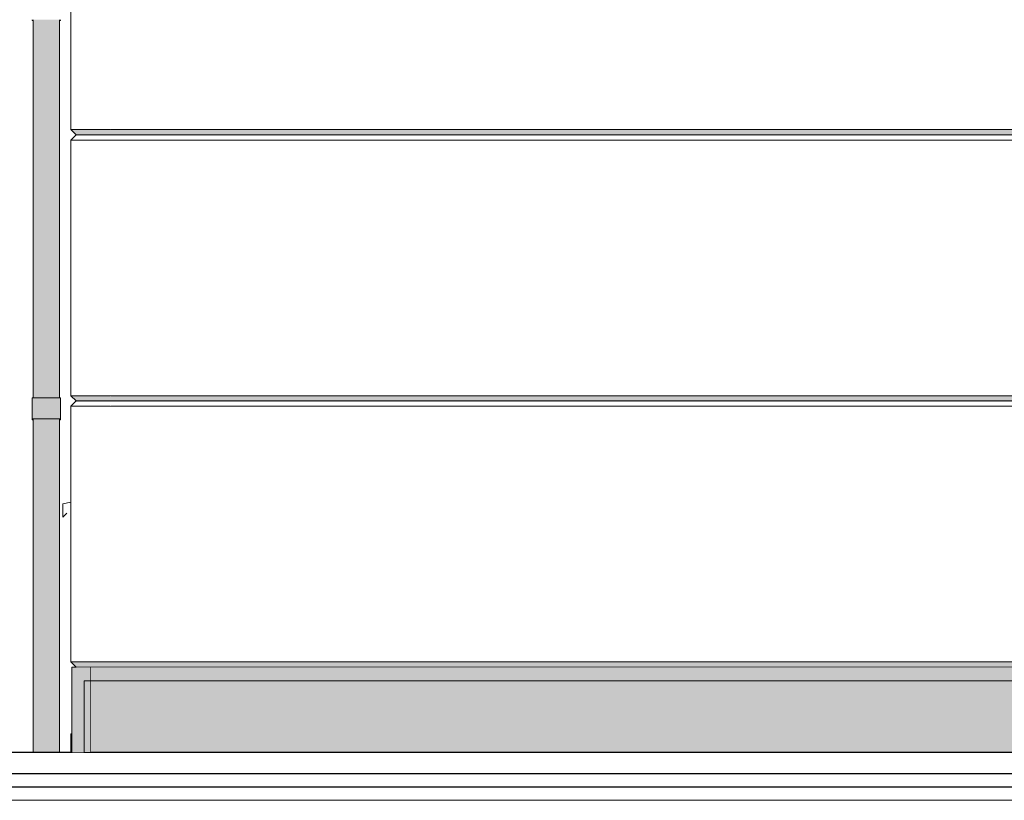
# Model space of a CAD drawing. Header units: millimetres. Extents: x -4167 to 39463, y -12063 to 8090.
# Tile 2 of 12: x -192 to 3506, y -200 to 2732. Entities that reach past the tile are written whole.
import ezdxf

# ---------------------------------------------------------------- set-up
doc = ezdxf.new("R2010")
doc.units = ezdxf.units.MM
doc.header["$MEASUREMENT"] = 0
doc.linetypes.add('Wipeout_Contour', pattern=[1000, 0, -1000])
for name, color, linetype in [('A_OPASKA', 7, 'Continuous'), ('Nowe_A__SCIANY', 7, 'Continuous'), ('Nowe_A__STROPY', 7, 'Continuous'), ('Nowe_A_WN_WYPOSAZENIE', 7, 'Continuous'), ('Nowe_Okna Archicada', 7, 'Continuous')]:
    doc.layers.add(name, color=color, linetype=linetype)
for name, color, linetype, lineweight in [('A_OPASKA_Nr_pióra__90', 7, 'Continuous', 13), ('A_WYPEŁNIENIA RYSUNKI_Nr_pióra__18', 9, 'Continuous', 13), ('A_WYPEŁNIENIA RYSUNKI_Nr_pióra__7', 7, 'Continuous', 13), ('Nowe_A__SCIANY_Nr_pióra__87', 7, 'Continuous', 13), ('Nowe_A__STROPY_Nr_pióra__1', 7, 'Continuous', 13), ('Nowe_A__STROPY_Nr_pióra__21', 7, 'Continuous', 25), ('Nowe_A_WN_WYPOSAZENIE_Nr_pióra__2', 7, 'Continuous', 13), ('Nowe_Okna Archicada_Nr_pióra__3', 7, 'Continuous', 13)]:
    doc.layers.add(name, color=color, linetype=linetype, lineweight=lineweight)

# ---------------------------------------------------------------- blocks, each defined once
blk = doc.blocks.new('ElemPrzekroju_1_1')
at = {"color": 254, "linetype": 'Wipeout_Contour', "lineweight": 0, "ltscale": 9248.601145}
blk.add_wipeout([(150, 2320), (0, 2320), (20, 2300), (130, 2300)], dxfattribs=at).dxf.layer = 'Nowe_A__SCIANY'
at = {"color": 254, "linetype": 'Wipeout_Contour', "lineweight": 0, "ltscale": 1300.936298}
blk.add_wipeout([(150, 320), (0, 320), (20, 300), (130, 300)], dxfattribs=at).dxf.layer = 'Nowe_A__SCIANY'
at = {"layer": 'Nowe_A__SCIANY', "linetype": 'Continuous', "lineweight": 0, "true_color": 0x000000}
for points in [[(150, 2320), (0, 2320), (20, 2300), (130, 2300)], [(150, 320), (0, 320), (20, 300), (130, 300)]]:
    blk.add_hatch(color=18, dxfattribs=at).paths.add_polyline_path(points)
at = {"layer": 'Nowe_A__SCIANY_Nr_pióra__87', "color": 7, "linetype": 'Continuous', "lineweight": 13}
blk.add_line((130, 300), (20, 300), dxfattribs=at)
at = {"color": 254, "linetype": 'Wipeout_Contour', "lineweight": 0, "ltscale": 11208.261403}
blk.add_wipeout([(150, 3280), (0, 3280), (0, 2320), (150, 2320)], dxfattribs=at).dxf.layer = 'Nowe_A__SCIANY'
at = {"color": 254, "linetype": 'Wipeout_Contour', "lineweight": 0, "ltscale": 9168.686028}
blk.add_wipeout([(0, 2280), (150, 2280), (130, 2300), (20, 2300)], dxfattribs=at).dxf.layer = 'Nowe_A__SCIANY'
at = {"layer": 'Nowe_A__SCIANY_Nr_pióra__87', "color": 7, "linetype": 'Continuous', "lineweight": 13}
for p, q in [((0, 2320), (0, 3280)), ((20, 2300), (0, 2320)), ((150, 2320), (0, 2320)), ((20, 2300), (130, 2300))]:
    blk.add_line(p, q, dxfattribs=at)
at = {"color": 254, "linetype": 'Wipeout_Contour', "lineweight": 0, "ltscale": 7213.396678}
blk.add_wipeout([(0, 1320), (150, 1320), (150, 2280), (0, 2280)], dxfattribs=at).dxf.layer = 'Nowe_A__SCIANY'
at = {"layer": 'Nowe_A__SCIANY', "linetype": 'Continuous', "lineweight": 0, "true_color": 0x000000}
blk.add_hatch(color=18, dxfattribs=at).paths.add_polyline_path([(16.6, 2296.6), (133.4, 2296.6), (130, 2300), (20, 2300)])
at = {"layer": 'Nowe_A__SCIANY_Nr_pióra__87', "color": 7, "linetype": 'Continuous', "lineweight": 13}
for p, q in [((0, 2280), (20, 2300)), ((150, 2280), (0, 2280))]:
    blk.add_line(p, q, dxfattribs=at)
at = {"color": 254, "linetype": 'Wipeout_Contour', "lineweight": 0, "ltscale": 5255.128715}
blk.add_wipeout([(150, 1320), (0, 1320), (20, 1300), (130, 1300)], dxfattribs=at).dxf.layer = 'Nowe_A__SCIANY'
at = {"layer": 'Nowe_A__SCIANY', "linetype": 'Continuous', "lineweight": 0, "true_color": 0x000000}
blk.add_hatch(color=18, dxfattribs=at).paths.add_polyline_path([(150, 1320), (0, 1320), (20, 1300), (130, 1300)])
at = {"layer": 'Nowe_A__SCIANY_Nr_pióra__87', "color": 7, "linetype": 'Continuous', "lineweight": 13}
for p, q in [((0, 1320), (0, 2280)), ((150, 1320), (0, 1320))]:
    blk.add_line(p, q, dxfattribs=at)
at = {"color": 254, "linetype": 'Wipeout_Contour', "lineweight": 0, "ltscale": 5175.39267}
blk.add_wipeout([(20, 1300), (0, 1280), (150, 1280), (130, 1300)], dxfattribs=at).dxf.layer = 'Nowe_A__SCIANY'
at = {"layer": 'Nowe_A__SCIANY_Nr_pióra__87', "color": 7, "linetype": 'Continuous', "lineweight": 13}
for q in [(0, 1320), (130, 1300)]:
    blk.add_line((20, 1300), q, dxfattribs=at)
at = {"color": 254, "linetype": 'Wipeout_Contour', "lineweight": 0, "ltscale": 3241.96758}
blk.add_wipeout([(150, 1280), (0, 1280), (0, 320), (150, 320)], dxfattribs=at).dxf.layer = 'Nowe_A__SCIANY'
at = {"layer": 'Nowe_A__SCIANY', "linetype": 'Continuous', "lineweight": 0, "true_color": 0x000000}
blk.add_hatch(color=18, dxfattribs=at).paths.add_polyline_path([(16.6, 1296.6), (133.4, 1296.6), (130, 1300), (20, 1300)])
at = {"layer": 'Nowe_A__SCIANY_Nr_pióra__87', "color": 7, "linetype": 'Continuous', "lineweight": 13}
for p, q in [((0, 1280), (20, 1300)), ((0, 320), (0, 1280)), ((150, 1280), (0, 1280)), ((20, 300), (0, 320)), ((0, 320), (150, 320))]:
    blk.add_line(p, q, dxfattribs=at)
blk = doc.blocks.new('ElemPrzekroju_2_1')
at = {"color": 254, "linetype": 'Wipeout_Contour', "lineweight": 0, "ltscale": 36140.221124}
blk.add_wipeout([(15000, 3280), (150, 3280), (150, 2320), (15000, 2320)], dxfattribs=at).dxf.layer = 'Nowe_A__SCIANY'
at = {"color": 254, "linetype": 'Wipeout_Contour', "lineweight": 0, "ltscale": 30665.906901}
blk.add_wipeout([(130, 300), (14980, 300), (15000, 320), (150, 320)], dxfattribs=at).dxf.layer = 'Nowe_A__SCIANY'
at = {"layer": 'Nowe_A__SCIANY', "linetype": 'Continuous', "lineweight": 0, "true_color": 0x000000}
blk.add_hatch(color=18, dxfattribs=at).paths.add_polyline_path([(130, 300), (14980, 300), (15000, 320), (150, 320)])
at = {"layer": 'Nowe_A__SCIANY_Nr_pióra__87', "color": 7, "linetype": 'Continuous', "lineweight": 13}
blk.add_line((130, 300), (14980, 300), dxfattribs=at)
at = {"color": 254, "linetype": 'Wipeout_Contour', "lineweight": 0, "ltscale": 34961.565554}
blk.add_wipeout([(130, 2300), (14980, 2300), (15000, 2320), (150, 2320)], dxfattribs=at).dxf.layer = 'Nowe_A__SCIANY'
at = {"layer": 'Nowe_A__SCIANY', "linetype": 'Continuous', "lineweight": 0, "true_color": 0x000000}
blk.add_hatch(color=18, dxfattribs=at).paths.add_polyline_path([(130, 2300), (14980, 2300), (15000, 2320), (150, 2320)])
at = {"layer": 'Nowe_A__SCIANY_Nr_pióra__87', "color": 7, "linetype": 'Continuous', "lineweight": 13}
blk.add_line((150, 2320), (15000, 2320), dxfattribs=at)
at = {"color": 254, "linetype": 'Wipeout_Contour', "lineweight": 0, "ltscale": 34915.580375}
blk.add_wipeout([(130, 2300), (150, 2280), (15000, 2280), (14980, 2300)], dxfattribs=at).dxf.layer = 'Nowe_A__SCIANY'
at = {"layer": 'Nowe_A__SCIANY_Nr_pióra__87', "color": 7, "linetype": 'Continuous', "lineweight": 13}
blk.add_line((130, 2300), (14980, 2300), dxfattribs=at)
at = {"color": 254, "linetype": 'Wipeout_Contour', "lineweight": 0, "ltscale": 33842.778854}
blk.add_wipeout([(150, 2280), (150, 1320), (15000, 1320), (15000, 2280)], dxfattribs=at).dxf.layer = 'Nowe_A__SCIANY'
at = {"layer": 'Nowe_A__SCIANY', "linetype": 'Continuous', "lineweight": 0, "true_color": 0x000000}
blk.add_hatch(color=18, dxfattribs=at).paths.add_polyline_path([(130, 2300), (133.4, 2296.6), (14983.4, 2296.6), (14980, 2300)])
at = {"layer": 'Nowe_A__SCIANY_Nr_pióra__87', "color": 7, "linetype": 'Continuous', "lineweight": 13}
blk.add_line((150, 2280), (15000, 2280), dxfattribs=at)
at = {"color": 254, "linetype": 'Wipeout_Contour', "lineweight": 0, "ltscale": 32728.348591}
blk.add_wipeout([(150, 1320), (130, 1300), (14980, 1300), (15000, 1320)], dxfattribs=at).dxf.layer = 'Nowe_A__SCIANY'
at = {"layer": 'Nowe_A__SCIANY', "linetype": 'Continuous', "lineweight": 0, "true_color": 0x000000}
blk.add_hatch(color=18, dxfattribs=at).paths.add_polyline_path([(150, 1320), (130, 1300), (14980, 1300), (15000, 1320)])
at = {"layer": 'Nowe_A__SCIANY_Nr_pióra__87', "color": 7, "linetype": 'Continuous', "lineweight": 13}
blk.add_line((150, 1320), (15000, 1320), dxfattribs=at)
at = {"color": 254, "linetype": 'Wipeout_Contour', "lineweight": 0, "ltscale": 32685.144664}
blk.add_wipeout([(130, 1300), (150, 1280), (15000, 1280), (14980, 1300)], dxfattribs=at).dxf.layer = 'Nowe_A__SCIANY'
at = {"layer": 'Nowe_A__SCIANY_Nr_pióra__87', "color": 7, "linetype": 'Continuous', "lineweight": 13}
blk.add_line((130, 1300), (14980, 1300), dxfattribs=at)
at = {"color": 254, "linetype": 'Wipeout_Contour', "lineweight": 0, "ltscale": 31699.04671}
blk.add_wipeout([(150, 1280), (150, 320), (15000, 320), (15000, 1280)], dxfattribs=at).dxf.layer = 'Nowe_A__SCIANY'
at = {"layer": 'Nowe_A__SCIANY', "linetype": 'Continuous', "lineweight": 0, "true_color": 0x000000}
blk.add_hatch(color=18, dxfattribs=at).paths.add_polyline_path([(130, 1300), (133.4, 1296.6), (14983.4, 1296.6), (14980, 1300)])
at = {"layer": 'Nowe_A__SCIANY_Nr_pióra__87', "color": 7, "linetype": 'Continuous', "lineweight": 13}
for p, q in [((150, 1280), (15000, 1280)), ((150, 320), (15000, 320))]:
    blk.add_line(p, q, dxfattribs=at)
blk = doc.blocks.new('ElemPrzekroju_3_1')
at = {"layer": 'Nowe_Okna Archicada_Nr_pióra__3', "color": 7, "linetype": 'Continuous', "lineweight": 13}
for p, q in [((0, 920), (-30, 914)), ((-30, 914), (-30, 864)), ((-30, 864), (-15, 879))]:
    blk.add_line(p, q, dxfattribs=at)
blk = doc.blocks.new('ElemPrzekroju_4_1')
at = {"color": 254, "linetype": 'Wipeout_Contour', "lineweight": 0, "ltscale": 30393.07126}
blk.add_wipeout([(73.1, -20), (15003.1, -20), (15003.1, 300), (73.1, 300)], dxfattribs=at).dxf.layer = 'Nowe_A__SCIANY'
at = {"layer": 'Nowe_A__SCIANY', "linetype": 'Continuous', "lineweight": 0, "true_color": 0x000000}
blk.add_hatch(color=18, dxfattribs=at).paths.add_polyline_path([(73.1, 249.3), (14950, 249.3), (14985.9, 300), (73.1, 300)])
at = {"layer": 'Nowe_A__SCIANY_Nr_pióra__87', "color": 7, "linetype": 'Continuous', "lineweight": 13}
blk.add_line((73.1, 300), (73.1, -20), dxfattribs=at)
blk = doc.blocks.new('ElemPrzekroju_10_1')
at = {"color": 254, "linetype": 'Wipeout_Contour', "lineweight": 0, "ltscale": 10937.924142}
blk.add_wipeout([(-141.3, 2732.4), (-144.9, 2732.4), (-144.9, 2729.1), (-141.3, 2729.1)], dxfattribs=at).dxf.layer = 'Nowe_A_WN_WYPOSAZENIE'
at = {"color": 254, "linetype": 'Wipeout_Contour', "lineweight": 0, "ltscale": 10924.171387}
blk.add_wipeout([(-42.8, 2732.4), (-42.8, 2729.1), (-39.2, 2729.1), (-39.2, 2732.4)], dxfattribs=at).dxf.layer = 'Nowe_A_WN_WYPOSAZENIE'
at = {"color": 254, "linetype": 'Wipeout_Contour', "lineweight": 0, "ltscale": 4956.102991}
blk.add_wipeout([(-141.3, 1232.4), (-144.9, 1232.4), (-144.9, 1229.1), (-141.3, 1229.1)], dxfattribs=at).dxf.layer = 'Nowe_A_WN_WYPOSAZENIE'
at = {"color": 254, "linetype": 'Wipeout_Contour', "lineweight": 0, "ltscale": 4925.676696}
blk.add_wipeout([(-39.2, 1232.4), (-42.8, 1232.4), (-42.8, 1229.1), (-39.2, 1229.1)], dxfattribs=at).dxf.layer = 'Nowe_A_WN_WYPOSAZENIE'
at = {"layer": 'Nowe_A_WN_WYPOSAZENIE', "linetype": 'Continuous', "lineweight": 0, "true_color": 0x000000}
for points in [[(-141.3, 2732.4), (-144.9, 2732.4), (-144.9, 2729.1), (-141.3, 2729.1)], [(-42.8, 2732.4), (-42.8, 2729.1), (-39.2, 2729.1), (-39.2, 2732.4)], [(-141.3, 1232.4), (-144.9, 1232.4), (-144.9, 1229.1), (-141.3, 1229.1)], [(-39.2, 1232.4), (-42.8, 1232.4), (-42.8, 1229.1), (-39.2, 1229.1)]]:
    blk.add_hatch(color=18, dxfattribs=at).paths.add_polyline_path(points)
at = {"layer": 'Nowe_A_WN_WYPOSAZENIE_Nr_pióra__2', "color": 7, "linetype": 'Continuous', "lineweight": 13}
for p, q in [((-144.9, 2729.1), (-144.9, 2732.4)), ((-141.3, 2729.1), (-144.9, 2729.1)), ((-39.2, 2729.1), (-42.8, 2729.1)), ((-39.2, 2729.1), (-39.2, 2732.4)), ((-144.9, 1229.1), (-144.9, 1232.4)), ((-141.3, 1229.1), (-144.9, 1229.1)), ((-39.2, 1229.1), (-42.8, 1229.1)), ((-39.2, 1229.1), (-39.2, 1232.4))]:
    blk.add_line(p, q, dxfattribs=at)
blk = doc.blocks.new('ElemPrzekroju_11_1')
at = {"color": 254, "linetype": 'Wipeout_Contour', "lineweight": 0, "ltscale": 5092.153676}
blk.add_wipeout([(-39.2, 1232.4), (-39.2, 1312.4), (-43.5, 1312.4), (-43.5, 1232.4)], dxfattribs=at).dxf.layer = 'Nowe_A_WN_WYPOSAZENIE'
at = {"layer": 'Nowe_A_WN_WYPOSAZENIE', "linetype": 'Continuous', "lineweight": 0, "true_color": 0x000000}
blk.add_hatch(color=18, dxfattribs=at).paths.add_polyline_path([(-39.2, 1232.4), (-39.2, 1312.4), (-43.5, 1312.4), (-43.5, 1232.4)])
at = {"color": 254, "linetype": 'Wipeout_Contour', "lineweight": 0, "ltscale": 5093.157549}
blk.add_wipeout([(-43.5, 1232.4), (-43.5, 1312.4), (-53.1, 1312.4), (-53.1, 1232.4)], dxfattribs=at).dxf.layer = 'Nowe_A_WN_WYPOSAZENIE'
at = {"layer": 'Nowe_A_WN_WYPOSAZENIE', "linetype": 'Continuous', "lineweight": 0, "true_color": 0x000000}
blk.add_hatch(color=18, dxfattribs=at).paths.add_polyline_path([(-43.5, 1232.4), (-43.5, 1312.4), (-53.1, 1312.4), (-53.1, 1232.4)])
at = {"color": 254, "linetype": 'Wipeout_Contour', "lineweight": 0, "ltscale": 5095.18025}
blk.add_wipeout([(-66.8, 1232.4), (-53.1, 1232.4), (-53.1, 1312.4), (-66.8, 1312.4)], dxfattribs=at).dxf.layer = 'Nowe_A_WN_WYPOSAZENIE'
at = {"layer": 'Nowe_A_WN_WYPOSAZENIE', "linetype": 'Continuous', "lineweight": 0, "true_color": 0x000000}
blk.add_hatch(color=18, dxfattribs=at).paths.add_polyline_path([(-66.8, 1232.4), (-53.1, 1232.4), (-53.1, 1312.4), (-66.8, 1312.4)])
at = {"color": 254, "linetype": 'Wipeout_Contour', "lineweight": 0, "ltscale": 5098.424655}
blk.add_wipeout([(-66.8, 1232.4), (-66.8, 1312.4), (-83.3, 1312.4), (-83.3, 1232.4)], dxfattribs=at).dxf.layer = 'Nowe_A_WN_WYPOSAZENIE'
at = {"layer": 'Nowe_A_WN_WYPOSAZENIE', "linetype": 'Continuous', "lineweight": 0, "true_color": 0x000000}
blk.add_hatch(color=18, dxfattribs=at).paths.add_polyline_path([(-66.8, 1232.4), (-66.8, 1312.4), (-83.3, 1312.4), (-83.3, 1232.4)])
at = {"color": 254, "linetype": 'Wipeout_Contour', "lineweight": 0, "ltscale": 8091.842916}
blk.add_wipeout([(-42.8, 2732.4), (-48.8, 2732.4), (-48.8, 1312.4), (-42.8, 1312.4)], dxfattribs=at).dxf.layer = 'Nowe_A_WN_WYPOSAZENIE'
at = {"color": 254, "linetype": 'Wipeout_Contour', "lineweight": 0, "ltscale": 5102.892381}
blk.add_wipeout([(-83.3, 1232.4), (-83.3, 1312.4), (-100.8, 1312.4), (-100.8, 1232.4)], dxfattribs=at).dxf.layer = 'Nowe_A_WN_WYPOSAZENIE'
at = {"color": 254, "linetype": 'Wipeout_Contour', "lineweight": 0, "ltscale": 2567.258086}
blk.add_wipeout([(-48.8, 1232.4), (-48.8, -20), (-42.8, -20), (-42.8, 1232.4)], dxfattribs=at).dxf.layer = 'Nowe_A_WN_WYPOSAZENIE'
at = {"layer": 'Nowe_A_WN_WYPOSAZENIE', "linetype": 'Continuous', "lineweight": 0, "true_color": 0x000000}
for points in [[(-42.8, 2732.4), (-48.8, 2732.4), (-48.8, 1312.4), (-42.8, 1312.4)], [(-83.3, 1232.4), (-83.3, 1312.4), (-100.8, 1312.4), (-100.8, 1232.4)], [(-48.8, 1232.4), (-48.8, -20), (-42.8, -20), (-42.8, 1232.4)]]:
    blk.add_hatch(color=18, dxfattribs=at).paths.add_polyline_path(points)
at = {"color": 254, "linetype": 'Wipeout_Contour', "lineweight": 0, "ltscale": 8092.836736}
blk.add_wipeout([(-59.9, 1312.4), (-48.8, 1312.4), (-48.8, 2732.4), (-59.9, 2732.4)], dxfattribs=at).dxf.layer = 'Nowe_A_WN_WYPOSAZENIE'
at = {"color": 254, "linetype": 'Wipeout_Contour', "lineweight": 0, "ltscale": 5108.234445}
blk.add_wipeout([(-117.3, 1232.4), (-100.8, 1232.4), (-100.8, 1312.4), (-117.3, 1312.4)], dxfattribs=at).dxf.layer = 'Nowe_A_WN_WYPOSAZENIE'
at = {"color": 254, "linetype": 'Wipeout_Contour', "lineweight": 0, "ltscale": 2583.884678}
blk.add_wipeout([(-59.9, 1232.4), (-59.9, -20), (-48.8, -20), (-48.8, 1232.4)], dxfattribs=at).dxf.layer = 'Nowe_A_WN_WYPOSAZENIE'
at = {"layer": 'Nowe_A_WN_WYPOSAZENIE', "linetype": 'Continuous', "lineweight": 0, "true_color": 0x000000}
for points in [[(-59.9, 1312.4), (-48.8, 1312.4), (-48.8, 2732.4), (-59.9, 2732.4)], [(-117.3, 1232.4), (-100.8, 1232.4), (-100.8, 1312.4), (-117.3, 1312.4)], [(-59.9, 1232.4), (-59.9, -20), (-48.8, -20), (-48.8, 1232.4)]]:
    blk.add_hatch(color=18, dxfattribs=at).paths.add_polyline_path(points)
at = {"layer": 'Nowe_A_WN_WYPOSAZENIE_Nr_pióra__2', "color": 7, "linetype": 'Continuous', "lineweight": 13}
blk.add_line((-39.2, 1232.4), (-39.2, 1312.4), dxfattribs=at)
at = {"color": 254, "linetype": 'Wipeout_Contour', "lineweight": 0, "ltscale": 8094.668596}
blk.add_wipeout([(-59.9, 2732.4), (-75, 2732.4), (-75, 1312.4), (-59.9, 1312.4)], dxfattribs=at).dxf.layer = 'Nowe_A_WN_WYPOSAZENIE'
at = {"color": 254, "linetype": 'Wipeout_Contour', "lineweight": 0, "ltscale": 5113.7328}
blk.add_wipeout([(-117.3, 1232.4), (-117.3, 1312.4), (-131.1, 1312.4), (-131.1, 1232.4)], dxfattribs=at).dxf.layer = 'Nowe_A_WN_WYPOSAZENIE'
at = {"color": 254, "linetype": 'Wipeout_Contour', "lineweight": 0, "ltscale": 2610.089542}
blk.add_wipeout([(-75, 1232.4), (-75, -20), (-59.9, -20), (-59.9, 1232.4)], dxfattribs=at).dxf.layer = 'Nowe_A_WN_WYPOSAZENIE'
at = {"layer": 'Nowe_A_WN_WYPOSAZENIE', "linetype": 'Continuous', "lineweight": 0, "true_color": 0x000000}
for points in [[(-59.9, 2732.4), (-75, 2732.4), (-75, 1312.4), (-59.9, 1312.4)], [(-117.3, 1232.4), (-117.3, 1312.4), (-131.1, 1312.4), (-131.1, 1232.4)], [(-75, 1232.4), (-75, -20), (-59.9, -20), (-59.9, 1232.4)]]:
    blk.add_hatch(color=18, dxfattribs=at).paths.add_polyline_path(points)
at = {"layer": 'Nowe_A_WN_WYPOSAZENIE_Nr_pióra__2', "color": 7, "linetype": 'Continuous', "lineweight": 13}
for p, q in [((-42.8, 1312.4), (-42.8, 2732.4)), ((-43.5, 1312.4), (-53.1, 1312.4)), ((-39.2, 1312.4), (-43.5, 1312.4)), ((-43.5, 1232.4), (-53.1, 1232.4)), ((-39.2, 1232.4), (-43.5, 1232.4)), ((-42.8, -20), (-42.8, 1232.4))]:
    blk.add_line(p, q, dxfattribs=at)
at = {"color": 254, "linetype": 'Wipeout_Contour', "lineweight": 0, "ltscale": 8097.426288}
blk.add_wipeout([(-92.1, 1312.4), (-75, 1312.4), (-75, 2732.4), (-92.1, 2732.4)], dxfattribs=at).dxf.layer = 'Nowe_A_WN_WYPOSAZENIE'
at = {"color": 254, "linetype": 'Wipeout_Contour', "lineweight": 0, "ltscale": 5118.437996}
blk.add_wipeout([(-131.1, 1232.4), (-131.1, 1312.4), (-140.6, 1312.4), (-140.6, 1232.4)], dxfattribs=at).dxf.layer = 'Nowe_A_WN_WYPOSAZENIE'
at = {"color": 254, "linetype": 'Wipeout_Contour', "lineweight": 0, "ltscale": 2643.112037}
blk.add_wipeout([(-75, 1232.4), (-92.1, 1232.4), (-92.1, -20), (-75, -20)], dxfattribs=at).dxf.layer = 'Nowe_A_WN_WYPOSAZENIE'
at = {"layer": 'Nowe_A_WN_WYPOSAZENIE', "linetype": 'Continuous', "lineweight": 0, "true_color": 0x000000}
for points in [[(-92.1, 1312.4), (-75, 1312.4), (-75, 2732.4), (-92.1, 2732.4)], [(-131.1, 1232.4), (-131.1, 1312.4), (-140.6, 1312.4), (-140.6, 1232.4)], [(-75, 1232.4), (-92.1, 1232.4), (-92.1, -20), (-75, -20)]]:
    blk.add_hatch(color=18, dxfattribs=at).paths.add_polyline_path(points)
at = {"layer": 'Nowe_A_WN_WYPOSAZENIE_Nr_pióra__2', "color": 7, "linetype": 'Continuous', "lineweight": 13}
for p, q in [((-53.1, 1312.4), (-66.8, 1312.4)), ((-53.1, 1232.4), (-66.8, 1232.4))]:
    blk.add_line(p, q, dxfattribs=at)
at = {"color": 254, "linetype": 'Wipeout_Contour', "lineweight": 0, "ltscale": 8100.977921}
blk.add_wipeout([(-109.2, 1312.4), (-92.1, 1312.4), (-92.1, 2732.4), (-109.2, 2732.4)], dxfattribs=at).dxf.layer = 'Nowe_A_WN_WYPOSAZENIE'
at = {"color": 254, "linetype": 'Wipeout_Contour', "lineweight": 0, "ltscale": 5121.421576}
blk.add_wipeout([(-140.6, 1232.4), (-140.6, 1312.4), (-144.9, 1312.4), (-144.9, 1232.4)], dxfattribs=at).dxf.layer = 'Nowe_A_WN_WYPOSAZENIE'
at = {"color": 254, "linetype": 'Wipeout_Contour', "lineweight": 0, "ltscale": 2679.057778}
blk.add_wipeout([(-109.2, 1232.4), (-109.2, -20), (-92.1, -20), (-92.1, 1232.4)], dxfattribs=at).dxf.layer = 'Nowe_A_WN_WYPOSAZENIE'
at = {"layer": 'Nowe_A_WN_WYPOSAZENIE', "linetype": 'Continuous', "lineweight": 0, "true_color": 0x000000}
for points in [[(-109.2, 1312.4), (-92.1, 1312.4), (-92.1, 2732.4), (-109.2, 2732.4)], [(-140.6, 1232.4), (-140.6, 1312.4), (-144.9, 1312.4), (-144.9, 1232.4)], [(-109.2, 1232.4), (-109.2, -20), (-92.1, -20), (-92.1, 1232.4)]]:
    blk.add_hatch(color=18, dxfattribs=at).paths.add_polyline_path(points)
at = {"layer": 'Nowe_A_WN_WYPOSAZENIE_Nr_pióra__2', "color": 7, "linetype": 'Continuous', "lineweight": 13}
for p, q in [((-66.8, 1312.4), (-83.3, 1312.4)), ((-66.8, 1232.4), (-83.3, 1232.4))]:
    blk.add_line(p, q, dxfattribs=at)
at = {"color": 254, "linetype": 'Wipeout_Contour', "lineweight": 0, "ltscale": 8104.893966}
blk.add_wipeout([(-124.2, 1312.4), (-109.2, 1312.4), (-109.2, 2732.4), (-124.2, 2732.4)], dxfattribs=at).dxf.layer = 'Nowe_A_WN_WYPOSAZENIE'
at = {"color": 254, "linetype": 'Wipeout_Contour', "lineweight": 0, "ltscale": 2713.45594}
blk.add_wipeout([(-124.2, -20), (-109.2, -20), (-109.2, 1232.4), (-124.2, 1232.4)], dxfattribs=at).dxf.layer = 'Nowe_A_WN_WYPOSAZENIE'
at = {"layer": 'Nowe_A_WN_WYPOSAZENIE', "linetype": 'Continuous', "lineweight": 0, "true_color": 0x000000}
for points in [[(-124.2, 1312.4), (-109.2, 1312.4), (-109.2, 2732.4), (-124.2, 2732.4)], [(-124.2, -20), (-109.2, -20), (-109.2, 1232.4), (-124.2, 1232.4)]]:
    blk.add_hatch(color=18, dxfattribs=at).paths.add_polyline_path(points)
at = {"layer": 'Nowe_A_WN_WYPOSAZENIE_Nr_pióra__2', "color": 7, "linetype": 'Continuous', "lineweight": 13}
for p, q in [((-83.3, 1312.4), (-100.8, 1312.4)), ((-83.3, 1232.4), (-100.8, 1232.4))]:
    blk.add_line(p, q, dxfattribs=at)
at = {"color": 254, "linetype": 'Wipeout_Contour', "lineweight": 0, "ltscale": 8108.500343}
blk.add_wipeout([(-135.4, 1312.4), (-124.2, 1312.4), (-124.2, 2732.4), (-135.4, 2732.4)], dxfattribs=at).dxf.layer = 'Nowe_A_WN_WYPOSAZENIE'
at = {"color": 254, "linetype": 'Wipeout_Contour', "lineweight": 0, "ltscale": 2741.891246}
blk.add_wipeout([(-135.4, 1232.4), (-135.4, -20), (-124.2, -20), (-124.2, 1232.4)], dxfattribs=at).dxf.layer = 'Nowe_A_WN_WYPOSAZENIE'
at = {"layer": 'Nowe_A_WN_WYPOSAZENIE', "linetype": 'Continuous', "lineweight": 0, "true_color": 0x000000}
for points in [[(-135.4, 1312.4), (-124.2, 1312.4), (-124.2, 2732.4), (-135.4, 2732.4)], [(-135.4, 1232.4), (-135.4, -20), (-124.2, -20), (-124.2, 1232.4)]]:
    blk.add_hatch(color=18, dxfattribs=at).paths.add_polyline_path(points)
at = {"color": 254, "linetype": 'Wipeout_Contour', "lineweight": 0, "ltscale": 8111.054298}
blk.add_wipeout([(-135.4, 2732.4), (-141.3, 2732.4), (-141.3, 1312.4), (-135.4, 1312.4)], dxfattribs=at).dxf.layer = 'Nowe_A_WN_WYPOSAZENIE'
at = {"color": 254, "linetype": 'Wipeout_Contour', "lineweight": 0, "ltscale": 2760.62973}
blk.add_wipeout([(-141.3, 1232.4), (-141.3, -20), (-135.4, -20), (-135.4, 1232.4)], dxfattribs=at).dxf.layer = 'Nowe_A_WN_WYPOSAZENIE'
at = {"layer": 'Nowe_A_WN_WYPOSAZENIE', "linetype": 'Continuous', "lineweight": 0, "true_color": 0x000000}
for points in [[(-135.4, 2732.4), (-141.3, 2732.4), (-141.3, 1312.4), (-135.4, 1312.4)], [(-141.3, 1232.4), (-141.3, -20), (-135.4, -20), (-135.4, 1232.4)]]:
    blk.add_hatch(color=18, dxfattribs=at).paths.add_polyline_path(points)
at = {"layer": 'Nowe_A_WN_WYPOSAZENIE_Nr_pióra__2', "color": 7, "linetype": 'Continuous', "lineweight": 13}
for p, q in [((-141.3, 1312.4), (-141.3, 2732.4)), ((-140.6, 1312.4), (-144.9, 1312.4)), ((-144.9, 1232.4), (-144.9, 1312.4)), ((-131.1, 1312.4), (-140.6, 1312.4)), ((-117.3, 1312.4), (-131.1, 1312.4)), ((-100.8, 1312.4), (-117.3, 1312.4)), ((-140.6, 1232.4), (-144.9, 1232.4)), ((-141.3, -20), (-141.3, 1232.4)), ((-131.1, 1232.4), (-140.6, 1232.4)), ((-117.3, 1232.4), (-131.1, 1232.4)), ((-100.8, 1232.4), (-117.3, 1232.4))]:
    blk.add_line(p, q, dxfattribs=at)
blk = doc.blocks.new('ElemPrzekroju_12_1')
at = {"layer": 'Nowe_A__STROPY_Nr_pióra__1', "color": 7, "linetype": 'Continuous', "lineweight": 13}
blk.add_line((18573.8, -200), (-4167, -200), dxfattribs=at)
at = {"layer": 'Nowe_A__STROPY_Nr_pióra__21', "color": 7, "linetype": 'Continuous', "lineweight": 25}
for p, q in [((18573.8, -20), (-4167, -20)), ((18573.8, -100), (-4167, -100)), ((18573.8, -150), (-4167, -150))]:
    blk.add_line(p, q, dxfattribs=at)
blk = doc.blocks.new('ElemPrzekroju_16_1')
at = {"color": 254, "linetype": 'Wipeout_Contour', "lineweight": 0, "ltscale": 139.887779}
blk.add_wipeout([(-0.4, 50), (-0.4, -19.8), (3.1, -19.8), (3.1, 50)], dxfattribs=at).dxf.layer = 'A_OPASKA'
at = {"layer": 'A_OPASKA', "linetype": 'Continuous', "lineweight": 0, "true_color": 0x000000}
h = blk.add_hatch(dxfattribs=at)
h.set_pattern_fill('Cegła___wiązanie_żołnier_73', color=18, style=0, pattern_type=2)
h.set_pattern_definition([(90, (6e-14, 3e-15), (67.73, 0), []), (360, (6e-14, 3e-15), (0, 203.2), [])])
h.paths.add_polyline_path([(-0.4, 50), (-0.4, -19.8), (3.1, -19.8), (3.1, 50)])
at = {"layer": 'A_OPASKA_Nr_pióra__90', "color": 7, "linetype": 'Continuous', "lineweight": 13}
blk.add_line((-0.4, 50), (3.1, 50), dxfattribs=at)
at = {"color": 254, "linetype": 'Wipeout_Contour', "lineweight": 0, "ltscale": 80.091153}
blk.add_wipeout([(3.1, -19.8), (-0.4, -19.8), (-0.4, -20), (3.1, -20)], dxfattribs=at).dxf.layer = 'A_OPASKA'
at = {"layer": 'A_OPASKA', "linetype": 'Continuous', "lineweight": 0, "true_color": 0x000000}
for points in [[(-0.4, 50), (-0.4, -19.8), (3.1, -19.8), (3.1, 50)], [(3.1, -19.8), (-0.4, -19.8), (-0.4, -20), (3.1, -20)]]:
    blk.add_hatch(color=18, dxfattribs=at).paths.add_polyline_path(points)
at = {"layer": 'A_OPASKA_Nr_pióra__90', "color": 7, "linetype": 'Continuous', "lineweight": 13}
for p, q in [((-0.4, 50), (-0.4, -19.8)), ((-0.4, -19.8), (3.1, -19.8)), ((-0.4, -19.8), (-0.4, -20))]:
    blk.add_line(p, q, dxfattribs=at)
blk = doc.blocks.new('ElemPrzekroju_17_1')
at = {"color": 254, "linetype": 'Wipeout_Contour', "lineweight": 0, "ltscale": 605.462631}
blk.add_wipeout([(3.1, 300), (3.1, 0), (3.2, 0), (3.2, 300)], dxfattribs=at).dxf.layer = 'Nowe_A__SCIANY'
at = {"layer": 'Nowe_A__SCIANY', "linetype": 'Continuous', "lineweight": 0, "true_color": 0x000000}
blk.add_hatch(color=18, dxfattribs=at).paths.add_polyline_path([(3.1, 300), (3.1, 0), (3.2, 0), (3.2, 300)])
at = {"layer": 'Nowe_A__SCIANY_Nr_pióra__87', "color": 7, "linetype": 'Continuous', "lineweight": 13}
for p, q in [((3.1, 300), (3.2, 300)), ((3.1, 0), (3.1, 300))]:
    blk.add_line(p, q, dxfattribs=at)
blk = doc.blocks.new('ElemPrzekroju_18_1')
at = {"color": 254, "linetype": 'Wipeout_Contour', "lineweight": 0, "ltscale": 47.746416}
blk.add_wipeout([(3.1, -20), (3.2, -20), (3.2, 0), (3.1, 0)], dxfattribs=at).dxf.layer = 'Nowe_A__SCIANY'
at = {"layer": 'Nowe_A__SCIANY', "linetype": 'Continuous', "lineweight": 0, "true_color": 0x000000}
blk.add_hatch(color=18, dxfattribs=at).paths.add_polyline_path([(3.1, -20), (3.2, -20), (3.2, 0), (3.1, 0)])
at = {"layer": 'Nowe_A__SCIANY_Nr_pióra__87', "color": 7, "linetype": 'Continuous', "lineweight": 13}
for p, q in [((3.1, 0), (3.2, 0)), ((3.1, -20), (3.1, 0))]:
    blk.add_line(p, q, dxfattribs=at)
blk = doc.blocks.new('ElemPrzekroju_19_1')
at = {"color": 254, "linetype": 'Wipeout_Contour', "lineweight": 0, "ltscale": 704.758626}
blk.add_wipeout([(73.1, 300), (3.2, 300), (3.2, -20), (73.1, -20)], dxfattribs=at).dxf.layer = 'Nowe_A__SCIANY'
at = {"layer": 'Nowe_A__SCIANY', "linetype": 'Continuous', "lineweight": 0, "true_color": 0x000000}
blk.add_hatch(color=18, dxfattribs=at).paths.add_polyline_path([(73.1, 300), (3.2, 300), (3.2, -20), (73.1, -20)])
at = {"layer": 'Nowe_A__SCIANY_Nr_pióra__87', "color": 7, "linetype": 'Continuous', "lineweight": 13}
for p, q in [((3.2, 300), (20, 300)), ((3.2, -20), (3.2, 300))]:
    blk.add_line(p, q, dxfattribs=at)

msp = doc.modelspace()

# ---------------------------------------------------------------- block references
at = {"layer": 'Nowe_A__SCIANY', "lineweight": 0}
msp.add_blockref('ElemPrzekroju_1_1', (0, 0), dxfattribs=at)
at = {"layer": 'Nowe_A_WN_WYPOSAZENIE', "lineweight": 0}
msp.add_blockref('ElemPrzekroju_10_1', (0, 0), dxfattribs=at)

# ---------------------------------------------------------------- next in the draw order: block references
at = {"layer": 'Nowe_A__SCIANY', "lineweight": 0}
msp.add_blockref('ElemPrzekroju_2_1', (0, 0), dxfattribs=at)
at = {"layer": 'Nowe_Okna Archicada', "lineweight": 0}
msp.add_blockref('ElemPrzekroju_3_1', (0, 0), dxfattribs=at)

# ---------------------------------------------------------------- next in the draw order: block references
at = {"layer": 'Nowe_A__SCIANY', "lineweight": 0}
msp.add_blockref('ElemPrzekroju_4_1', (0, 0), dxfattribs=at)
at = {"layer": 'Nowe_A_WN_WYPOSAZENIE', "lineweight": 0}
msp.add_blockref('ElemPrzekroju_11_1', (0, 0), dxfattribs=at)

# ---------------------------------------------------------------- next in the draw order: block references
at = {"layer": 'Nowe_A__STROPY', "lineweight": 0}
msp.add_blockref('ElemPrzekroju_12_1', (0, 0), dxfattribs=at)

# ---------------------------------------------------------------- next in the draw order: block references
at = {"layer": 'A_OPASKA', "lineweight": 0}
msp.add_blockref('ElemPrzekroju_16_1', (0, 0), dxfattribs=at)

# ---------------------------------------------------------------- next in the draw order: block references
at = {"layer": 'Nowe_A__SCIANY', "lineweight": 0}
msp.add_blockref('ElemPrzekroju_17_1', (0, 0), dxfattribs=at)

# ---------------------------------------------------------------- next in the draw order: block references
msp.add_blockref('ElemPrzekroju_18_1', (0, 0), dxfattribs=at)

# ---------------------------------------------------------------- next in the draw order: block references
msp.add_blockref('ElemPrzekroju_19_1', (0, 0), dxfattribs=at)

# ---------------------------------------------------------------- next in the draw order: hatches: boundary and pattern name
at = {"layer": 'A_WYPEŁNIENIA RYSUNKI_Nr_pióra__18', "linetype": 'Continuous', "lineweight": 13}
h = msp.add_hatch(dxfattribs=at)
h.set_pattern_fill('Tynk_akrylowy_na_siatce__7B', color=9, style=0, pattern_type=2)
h.set_pattern_definition([(0, (0, 0), (0, 25.98076), [0, -15]), (0, (7.5, 12.99), (0, 25.98076), [0, -15])])
h.paths.add_polyline_path([(50, -20), (14950, -20), (14950, -19.8), (14950, 50), (14950, 249.3), (50, 249.3)])

# ---------------------------------------------------------------- next in the draw order: linework, layer by layer
at = {"layer": 'A_WYPEŁNIENIA RYSUNKI_Nr_pióra__7', "color": 7, "linetype": 'Continuous', "lineweight": 13, "flags": 128}
msp.add_lwpolyline([(50, -20), (14950, -20), (14950, -19.8), (14950, 50), (14950, 249.3), (50, 249.3)], close=True, dxfattribs=at)

doc.saveas('drawing.dxf')
